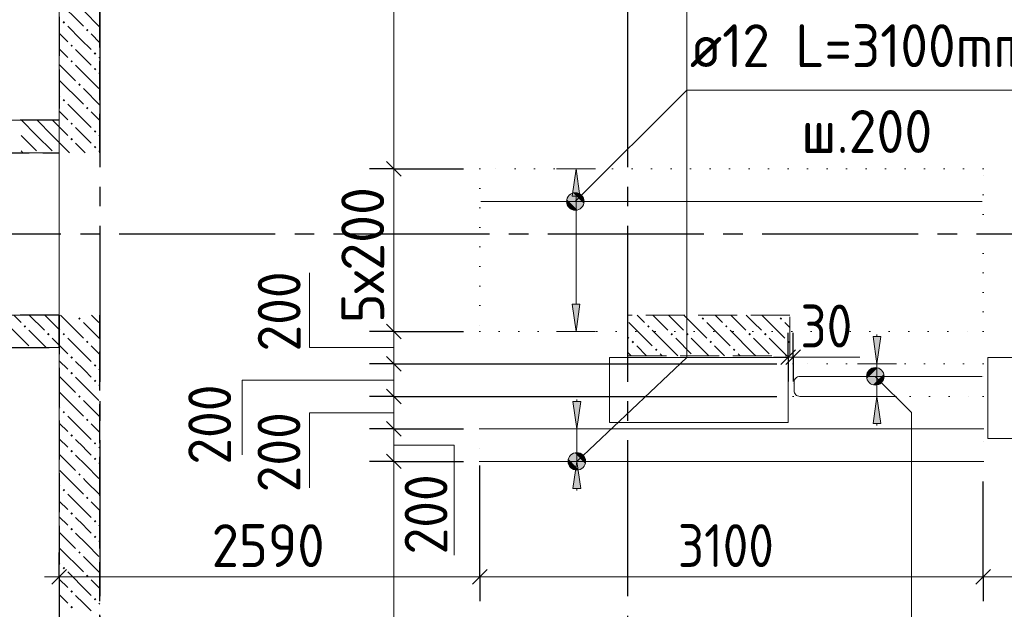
# Model space of a CAD drawing. Header units: millimetres. Extents: x 0 to 50400, y 0 to 35640.
# Tile 5 of 25: x 8771 to 14836, y 17052 to 20681. Entities that reach past the tile are written whole.
import ezdxf

# ---------------------------------------------------------------- set-up
doc = ezdxf.new("R2010")
doc.units = ezdxf.units.MM
for name, pattern in [('______2', [324, 240, -84]), ('______5', [1320, 960, -120, 120, -120]), ('______9', [120, 0, -120])]:
    doc.linetypes.add(name, pattern=pattern)
for name, color, linetype, lineweight in [('ДОП Верх по Х', 7, 'Continuous', 25), ('ЖБ Перекрытие верхний уровень', 7, 'Continuous', 35), ('ЖБ Пилон', 7, 'Continuous', 35), ('ЖБ Стена верхний уровень', 7, 'Continuous', 35), ('Общий01', 7, 'Continuous', 13), ('Позиционная метка линия выноска', 7, 'Continuous', 13), ('Позиционная метка номер позиции', 7, 'Continuous', 13), ('Размерная линия_ общее', 7, 'Continuous', 13), ('Тени', 7, 'Continuous', 13)]:
    doc.layers.add(name, color=color, linetype=linetype, lineweight=lineweight)
doc.layers.add('Оси', color=7, linetype='______5', true_color=0x656565)
doc.styles.add('ISOCPEUR', font='txt')

msp = doc.modelspace()

# ---------------------------------------------------------------- hatches: boundary and pattern name
at = {"layer": 'ДОП Верх по Х', "linetype": 'Continuous', "lineweight": 13, "transparency": 33554687}
for points in [[(12221.9, 19594.4), (12197.9, 19762.4), (12173.9, 19594.4)], [(14075.4, 18194.4), (14051.4, 18362.4), (14027.4, 18194.4)], [(12226.8, 17794.4), (12202.7, 17962.4), (12178.7, 17794.4)]]:
    msp.add_hatch(color=7, dxfattribs=at).paths.add_polyline_path(points)
for points in [[(12221.9, 18930.4), (12197.9, 18762.4), (12173.9, 18930.4)], [(14075.4, 18730.4), (14051.4, 18562.4), (14027.4, 18730.4)], [(12226.8, 18330.4), (12202.7, 18162.4), (12178.7, 18330.4)]]:
    msp.add_hatch(color=7, dxfattribs=at).paths.add_polyline_path(points, flags=16)
at = {"layer": 'ЖБ Пилон', "linetype": 'Continuous', "lineweight": 18, "transparency": 33554687}
for points in [[(12635.8, 18793.3), (12643.6, 18801.1), (12651.4, 18793.3), (12643.6, 18785.5)], [(12971.8, 18841.3), (12979.6, 18849.1), (12987.4, 18841.3), (12979.6, 18833.5)], [(13115.8, 18793.3), (13123.6, 18801.1), (13131.4, 18793.3), (13123.6, 18785.5)], [(13451.8, 18841.3), (13459.6, 18849.1), (13467.4, 18841.3), (13459.6, 18833.5)], [(12779.8, 18745.3), (12787.6, 18753.1), (12795.4, 18745.3), (12787.6, 18737.5)], [(12875.8, 18745.3), (12883.6, 18753.1), (12891.4, 18745.3), (12883.6, 18737.5)], [(13259.8, 18745.3), (13267.6, 18753.1), (13275.4, 18745.3), (13267.6, 18737.5)], [(13355.8, 18745.3), (13363.6, 18753.1), (13371.4, 18745.3), (13363.6, 18737.5)], [(12539.8, 18697.3), (12547.6, 18705.1), (12555.4, 18697.3), (12547.6, 18689.5)], [(13019.8, 18697.3), (13027.6, 18705.1), (13035.4, 18697.3), (13027.6, 18689.5)], [(13499.8, 18697.3), (13507.6, 18705.1), (13515.1, 18697.6), (13515.1, 18697), (13507.6, 18689.5)], [(12683.8, 18649.3), (12691.6, 18657.1), (12699.4, 18649.3), (12691.6, 18641.5)], [(13163.8, 18649.3), (13171.6, 18657.1), (13179.4, 18649.3), (13171.6, 18641.5)]]:
    msp.add_hatch(color=7, dxfattribs=at).paths.add_polyline_path(points, flags=16)
at = {"layer": 'ЖБ Стена верхний уровень', "linetype": 'Continuous', "lineweight": 18, "transparency": 33554687}
for points in [[(9035.8, 20665.3), (9043.6, 20673.1), (9051.4, 20665.3), (9043.6, 20657.5)], [(9179.8, 20617.3), (9187.6, 20625.1), (9195.4, 20617.3), (9187.6, 20609.5)], [(9083.8, 20521.3), (9091.6, 20529.1), (9099.4, 20521.3), (9091.6, 20513.5)], [(9227.8, 20473.3), (9235.6, 20481.1), (9243.4, 20473.3), (9235.6, 20465.5)], [(9083.8, 20425.3), (9091.6, 20433.1), (9099.4, 20425.3), (9091.6, 20417.5)], [(9227.8, 20377.3), (9235.6, 20385.1), (9243.4, 20377.3), (9235.6, 20369.5)], [(9131.8, 20281.3), (9139.6, 20289.1), (9147.4, 20281.3), (9139.6, 20273.5)], [(9035.8, 20185.3), (9043.6, 20193.1), (9051.4, 20185.3), (9043.6, 20177.5)], [(9179.8, 20137.3), (9187.6, 20145.1), (9195.4, 20137.3), (9187.6, 20129.5)], [(9083.8, 20041.3), (9091.6, 20049.1), (9099.4, 20041.3), (9091.6, 20033.5)], [(9083.8, 19945.3), (9091.6, 19953.1), (9099.4, 19945.3), (9091.6, 19937.5)], [(9227.8, 19993.3), (9235.6, 20001.1), (9243.4, 19993.3), (9235.6, 19985.5)], [(9227.8, 19897.3), (9235.6, 19905.1), (9243.4, 19897.3), (9235.6, 19889.5)], [(8795.8, 18793.3), (8803.6, 18801.1), (8811.4, 18793.3), (8803.6, 18785.5)], [(9131.8, 18841.3), (9139.6, 18849.1), (9147.4, 18841.3), (9139.6, 18833.5)], [(8939.8, 18745.3), (8947.6, 18753.1), (8955.4, 18745.3), (8947.6, 18737.5)], [(9035.8, 18745.3), (9043.6, 18753.1), (9051.4, 18745.3), (9043.6, 18737.5)], [(9179.8, 18697.3), (9187.6, 18705.1), (9195.4, 18697.3), (9187.6, 18689.5)], [(9083.8, 18601.3), (9091.6, 18609.1), (9099.4, 18601.3), (9091.6, 18593.5)], [(9227.8, 18553.3), (9235.6, 18561.1), (9243.4, 18553.3), (9235.6, 18545.5)], [(9083.8, 18505.3), (9091.6, 18513.1), (9099.4, 18505.3), (9091.6, 18497.5)], [(9227.8, 18457.3), (9235.6, 18465.1), (9243.4, 18457.3), (9235.6, 18449.5)], [(9131.8, 18361.3), (9139.6, 18369.1), (9147.4, 18361.3), (9139.6, 18353.5)], [(9035.8, 18265.3), (9043.6, 18273.1), (9051.4, 18265.3), (9043.6, 18257.5)], [(9179.8, 18217.3), (9187.6, 18225.1), (9195.4, 18217.3), (9187.6, 18209.5)], [(9083.8, 18121.3), (9091.6, 18129.1), (9099.4, 18121.3), (9091.6, 18113.5)], [(9227.8, 18073.3), (9235.6, 18081.1), (9243.4, 18073.3), (9235.6, 18065.5)], [(9083.8, 18025.3), (9091.6, 18033.1), (9099.4, 18025.3), (9091.6, 18017.5)], [(9227.8, 17977.3), (9235.6, 17985.1), (9243.4, 17977.3), (9235.6, 17969.5)], [(9131.8, 17881.3), (9139.6, 17889.1), (9147.4, 17881.3), (9139.6, 17873.5)], [(9035.8, 17785.3), (9043.6, 17793.1), (9051.4, 17785.3), (9043.6, 17777.5)], [(9083.8, 17641.3), (9091.6, 17649.1), (9099.4, 17641.3), (9091.6, 17633.5)], [(9227.8, 17593.3), (9235.6, 17601.1), (9243.4, 17593.3), (9235.6, 17585.5)], [(9083.8, 17545.3), (9091.6, 17553.1), (9099.4, 17545.3), (9091.6, 17537.5)], [(9227.8, 17497.3), (9235.6, 17505.1), (9243.4, 17497.3), (9235.6, 17489.5)], [(9131.8, 17401.3), (9139.6, 17409.1), (9147.4, 17401.3), (9139.6, 17393.5)], [(9035.8, 17305.3), (9043.6, 17313.1), (9051.4, 17305.3), (9043.6, 17297.5)], [(9083.8, 17161.3), (9091.6, 17169.1), (9099.4, 17161.3), (9091.6, 17153.5)], [(9227.8, 17113.3), (9235.6, 17121.1), (9243.4, 17113.3), (9235.6, 17105.5)], [(9083.8, 17065.3), (9091.6, 17073.1), (9099.4, 17065.3), (9091.6, 17057.5)]]:
    msp.add_hatch(color=7, dxfattribs=at).paths.add_polyline_path(points, flags=16)
h = msp.add_hatch(color=7, dxfattribs=at)
h.paths.add_polyline_path([(9180.9, 17738.4), (9180.9, 17736.2), (9187.6, 17729.5), (9195.4, 17737.3), (9187.6, 17745.1)])
h.paths.add_polyline_path([(9180.9, 17738.4), (9180.9, 17736.2), (9179.8, 17737.3)], flags=16)
h = msp.add_hatch(color=7, dxfattribs=at)
h.paths.add_polyline_path([(9186.3, 17263.8), (9186.4, 17250.6), (9187.6, 17249.5), (9195.4, 17257.3), (9187.6, 17265.1)])
h.paths.add_polyline_path([(9186.3, 17263.8), (9186.4, 17250.6), (9179.8, 17257.3)], flags=16)
at = {"layer": 'Позиционная метка номер позиции', "linetype": 'Continuous', "lineweight": 13, "transparency": 33554687}
for points in [[(12141.6, 19576.1), (12231.7, 19524.2), (12155.3, 19600.6)], [(12155.3, 19600.6), (12245.4, 19548.6), (12179.8, 19614.3)], [(12155.3, 19600.6), (12231.7, 19524.2), (12245.4, 19548.6)], [(12179.8, 19614.3), (12245.4, 19548.6), (12245.4, 19576.1)], [(12179.8, 19614.3), (12245.4, 19576.1), (12207.2, 19614.3)], [(12207.2, 19614.3), (12245.4, 19576.1), (12231.7, 19600.6)], [(12141.6, 19548.6), (12207.2, 19510.5), (12141.6, 19576.1)], [(12141.6, 19576.1), (12207.2, 19510.5), (12231.7, 19524.2)], [(12179.8, 19510.5), (12141.6, 19548.6), (12155.3, 19524.2)], [(12141.6, 19548.6), (12179.8, 19510.5), (12207.2, 19510.5)], [(13989, 18499.1), (14027.2, 18537.3), (14002.8, 18523.6)], [(14027.2, 18537.3), (13989, 18499.1), (13989, 18471.6)], [(14027.2, 18537.3), (13989, 18471.6), (14054.7, 18537.3)], [(14054.7, 18537.3), (13989, 18471.6), (14002.8, 18447.2)], [(14054.7, 18537.3), (14002.8, 18447.2), (14079.2, 18523.6)], [(14079.2, 18523.6), (14002.8, 18447.2), (14027.2, 18433.5)], [(14079.2, 18523.6), (14027.2, 18433.5), (14092.9, 18499.1)], [(14092.9, 18499.1), (14027.2, 18433.5), (14054.7, 18433.5)], [(14092.9, 18499.1), (14054.7, 18433.5), (14092.9, 18471.6)], [(14092.9, 18471.6), (14054.7, 18433.5), (14079.2, 18447.2)], [(12165.7, 18001.6), (12254.3, 17947.2), (12190.5, 18014.7)], [(12190.5, 18014.7), (12254.3, 17947.2), (12255.1, 17974.7)], [(12190.5, 18014.7), (12255.1, 17974.7), (12217.9, 18013.9)], [(12217.9, 18013.9), (12255.1, 17974.7), (12242, 17999.5)], [(12150.5, 17950.1), (12215.1, 17910.1), (12151.2, 17977.6)], [(12187.6, 17910.9), (12150.5, 17950.1), (12163.5, 17925.3)], [(12150.5, 17950.1), (12187.6, 17910.9), (12215.1, 17910.1)], [(12151.2, 17977.6), (12239.9, 17923.2), (12165.7, 18001.6)], [(12151.2, 17977.6), (12215.1, 17910.1), (12239.9, 17923.2)], [(12165.7, 18001.6), (12239.9, 17923.2), (12254.3, 17947.2)]]:
    msp.add_hatch(color=7, dxfattribs=at).paths.add_polyline_path(points)

# ---------------------------------------------------------------- linework, layer by layer
at = {"layer": 'ДОП Верх по Х', "color": 251, "linetype": 'Continuous', "lineweight": 13, "true_color": 0x494949, "transparency": 33554687}
for p, q in [((12197.9, 19762.4), (12077.9, 19762.4)), ((12197.9, 19762.4), (12173.9, 19594.4)), ((12221.9, 19594.4), (12197.9, 19762.4)), ((12197.9, 19762.4), (12317.9, 19762.4)), ((12197.9, 19762.4), (12197.9, 19762.4)), ((12173.9, 19594.4), (12221.9, 19594.4)), ((12197.9, 18930.4), (12197.9, 19594.4)), ((12197.9, 18762.4), (12173.9, 18930.4)), ((12173.9, 18930.4), (12221.9, 18930.4)), ((12221.9, 18930.4), (12197.9, 18762.4)), ((12197.9, 18762.4), (12077.9, 18762.4)), ((12197.9, 18762.4), (12317.9, 18762.4)), ((12197.9, 18762.4), (12197.9, 18762.4)), ((14051.4, 18730.4), (14051.4, 18742.4)), ((14051.4, 18562.4), (14027.4, 18730.4)), ((14027.4, 18730.4), (14075.4, 18730.4)), ((14075.4, 18730.4), (14051.4, 18562.4)), ((14051.4, 18562.4), (13931.4, 18562.4)), ((14051.4, 18562.4), (14171.4, 18562.4)), ((14051.4, 18362.4), (14051.4, 18562.4)), ((12202.7, 18162.4), (12178.7, 18330.4)), ((12178.7, 18330.4), (12226.8, 18330.4)), ((12202.7, 18330.4), (12202.7, 18342.4)), ((12226.8, 18330.4), (12202.7, 18162.4)), ((14051.4, 18362.4), (13931.4, 18362.4)), ((14051.4, 18362.4), (14027.4, 18194.4)), ((14075.4, 18194.4), (14051.4, 18362.4)), ((14051.4, 18362.4), (14171.4, 18362.4)), ((14027.4, 18194.4), (14075.4, 18194.4)), ((14051.4, 18194.4), (14051.4, 18182.4)), ((12202.7, 18162.4), (12082.7, 18162.4)), ((12202.7, 18162.4), (12322.7, 18162.4)), ((12202.7, 17962.4), (12202.7, 18162.4)), ((12202.7, 17962.4), (12082.7, 17962.4)), ((12202.7, 17962.4), (12178.7, 17794.4)), ((12226.8, 17794.4), (12202.7, 17962.4)), ((12202.7, 17962.4), (12322.7, 17962.4)), ((12178.7, 17794.4), (12226.8, 17794.4)), ((12202.7, 17794.4), (12202.7, 17782.4))]:
    msp.add_line(p, q, dxfattribs=at)
at = {"layer": 'ДОП Верх по Х', "color": 7, "linetype": 'Continuous', "lineweight": 18, "transparency": 33554687}
for p, q in [((14699.1, 19562.4), (11611.1, 19562.4)), ((14699.1, 18162.4), (11611.1, 18162.4)), ((14699.1, 17962.4), (11611.1, 17962.4))]:
    msp.add_line(p, q, dxfattribs=at)
msp.add_lwpolyline([(13982.5, 18362.4), (13575.5, 18362.4), (13569.2, 18363.3), (13562.6, 18365.4), (13556.6, 18368.8), (13551.7, 18372.9), (13547.5, 18377.9), (13544.2, 18383.9), (13542, 18390.5), (13541.1, 18396.8), (13541.1, 18451), (13542, 18457.3), (13544.2, 18463.9), (13547.5, 18469.9), (13551.7, 18474.9), (13556.6, 18479), (13562.6, 18482.3), (13569.2, 18484.5), (13575.5, 18485.4), (14699.1, 18485.4)], dxfattribs=at)
at = {"layer": 'ЖБ Перекрытие верхний уровень', "color": 7, "linetype": 'Continuous', "lineweight": 18, "transparency": 33554687}
for p, q in [((9015.1, 32612.4), (9015.1, 13662.4)), ((13505.1, 18602.4), (12405.1, 18602.4)), ((12405.1, 18602.4), (12405.1, 18202.4)), ((13505.1, 18202.4), (13505.1, 18602.4)), ((17685.1, 18602.4), (14735.1, 18602.4)), ((14735.1, 18602.4), (14735.1, 18102.4)), ((12405.1, 18202.4), (13505.1, 18202.4)), ((14735.1, 18102.4), (17685.1, 18102.4))]:
    msp.add_line(p, q, dxfattribs=at)
at = {"layer": 'ЖБ Пилон', "color": 253, "linetype": '______2', "lineweight": 13, "true_color": 0xa0a0a0, "transparency": 33554687}
for p, q in [((13515.1, 18862.4), (12515.1, 18862.4)), ((12515.1, 18862.4), (12515.1, 18612.4)), ((13515.1, 18612.4), (13515.1, 18862.4)), ((12515.1, 18612.4), (13515.1, 18612.4))]:
    msp.add_line(p, q, dxfattribs=at)
at = {"layer": 'ЖБ Пилон', "color": 9, "linetype": 'Continuous', "lineweight": 18, "true_color": 0xc7c7c7, "transparency": 33554687}
for p, q in [((12574.5, 18862.4), (12619.6, 18817.3)), ((12670.5, 18862.4), (12763.6, 18769.3)), ((12811.6, 18817.3), (12766.5, 18862.4)), ((12862.5, 18862.4), (13003.6, 18721.3)), ((13054.5, 18862.4), (13099.6, 18817.3)), ((13150.5, 18862.4), (13243.6, 18769.3)), ((13291.6, 18817.3), (13246.5, 18862.4)), ((13342.5, 18862.4), (13483.6, 18721.3)), ((12523.6, 18817.3), (12667.6, 18673.3)), ((12859.6, 18769.3), (12811.6, 18817.3)), ((13003.6, 18817.3), (13147.6, 18673.3)), ((13339.6, 18769.3), (13291.6, 18817.3)), ((13483.6, 18817.3), (13515.1, 18785.8)), ((12811.6, 18625.3), (12667.6, 18769.3)), ((13291.6, 18625.3), (13147.6, 18769.3)), ((12515.1, 18729.8), (12523.6, 18721.3)), ((12811.6, 18721.3), (12907.6, 18625.3)), ((12907.6, 18721.3), (13016.5, 18612.4)), ((13291.6, 18721.3), (13387.6, 18625.3)), ((13387.6, 18721.3), (13496.5, 18612.4)), ((12515.1, 18633.8), (12536.5, 18612.4)), ((12632.5, 18612.4), (12571.6, 18673.3)), ((12715.6, 18625.3), (12728.5, 18612.4)), ((12811.6, 18625.3), (12824.5, 18612.4)), ((13112.5, 18612.4), (13051.6, 18673.3)), ((13195.6, 18625.3), (13208.5, 18612.4)), ((13291.6, 18625.3), (13304.5, 18612.4))]:
    msp.add_line(p, q, dxfattribs=at)
at = {"layer": 'ЖБ Стена верхний уровень', "color": 251, "linetype": '______2', "lineweight": -3, "true_color": 0x656565, "transparency": 33554687}
for p, q in [((9015.1, 32362.4), (9015.1, 20062.4)), ((9265.1, 19862.4), (9265.1, 32362.4)), ((9015.1, 20062.4), (8065.1, 20062.4)), ((8265.1, 19862.4), (9015.1, 19862.4)), ((9015.1, 18862.4), (8065.1, 18862.4)), ((9015.1, 18862.4), (9015.1, 10312.4)), ((9015.1, 18662.4), (9015.1, 18862.4)), ((9265.1, 13862.4), (9265.1, 18862.4)), ((8065.1, 18662.4), (9015.1, 18662.4))]:
    msp.add_line(p, q, dxfattribs=at)
at = {"layer": 'ЖБ Стена верхний уровень', "color": 9, "linetype": 'Continuous', "lineweight": 18, "true_color": 0xc7c7c7, "transparency": 33554687}
for p, q in [((9163.6, 20737.3), (9265.1, 20635.8)), ((9015.1, 20597.8), (9067.6, 20545.3)), ((9265.1, 20539.8), (9211.6, 20593.3)), ((9015.1, 20501.8), (9067.6, 20449.3)), ((9211.6, 20401.3), (9163.6, 20449.3)), ((9259.6, 20449.3), (9265.1, 20443.8)), ((9015.1, 20405.8), (9115.6, 20305.3)), ((9259.6, 20353.3), (9265.1, 20347.8)), ((9163.6, 20257.3), (9265.1, 20155.8)), ((9019.6, 20209.3), (9015.1, 20213.8)), ((9015.1, 20117.8), (9067.6, 20065.3)), ((9265.1, 20059.8), (9211.6, 20113.3)), ((8875.6, 19969.3), (8782.5, 20062.4)), ((8878.5, 20062.4), (8971.6, 19969.3)), ((8974.5, 20062.4), (9015.1, 20021.8)), ((9015.1, 20021.8), (9067.6, 19969.3)), ((8779.6, 19969.3), (8875.6, 19873.3)), ((8875.6, 19969.3), (8971.6, 19873.3)), ((8971.6, 19969.3), (9015.1, 19925.8)), ((9211.6, 19921.3), (9163.6, 19969.3)), ((9259.6, 19969.3), (9265.1, 19963.8)), ((9015.1, 19925.8), (9078.5, 19862.4)), ((8779.6, 19873.3), (8790.5, 19862.4)), ((9259.6, 19873.3), (9265.1, 19867.8)), ((8734.5, 18862.4), (8779.6, 18817.3)), ((8830.5, 18862.4), (8923.6, 18769.3)), ((8971.6, 18817.3), (8926.5, 18862.4)), ((9022.5, 18862.4), (9163.6, 18721.3)), ((9214.5, 18862.4), (9259.6, 18817.3)), ((8683.6, 18817.3), (8827.6, 18673.3)), ((9015.1, 18773.8), (8971.6, 18817.3)), ((8934.5, 18662.4), (8827.6, 18769.3)), ((9019.6, 18769.3), (9015.1, 18773.8)), ((8971.6, 18721.3), (9015.1, 18677.8)), ((9015.1, 18677.8), (9067.6, 18625.3)), ((9265.1, 18619.8), (9211.6, 18673.3)), ((9015.1, 18581.8), (9067.6, 18529.3)), ((9163.6, 18529.3), (9115.6, 18577.3)), ((9259.6, 18529.3), (9265.1, 18523.8)), ((9015.1, 18485.8), (9115.6, 18385.3)), ((9019.6, 18385.3), (9163.6, 18241.3)), ((9259.6, 18433.3), (9265.1, 18427.8)), ((9019.6, 18289.3), (9015.1, 18293.8)), ((9015.1, 18197.8), (9067.6, 18145.3)), ((9265.1, 18139.8), (9211.6, 18193.3)), ((9015.1, 18101.8), (9067.6, 18049.3)), ((9163.6, 18049.3), (9115.6, 18097.3)), ((9259.6, 18049.3), (9265.1, 18043.8)), ((9015.1, 18005.8), (9115.6, 17905.3)), ((9259.6, 17953.3), (9265.1, 17947.8)), ((9019.6, 17905.3), (9163.6, 17761.3)), ((9019.6, 17809.3), (9015.1, 17813.8)), ((9015.1, 17717.8), (9067.6, 17665.3)), ((9265.1, 17659.8), (9211.6, 17713.3)), ((9015.1, 17621.8), (9067.6, 17569.3)), ((9163.6, 17569.3), (9115.6, 17617.3)), ((9015.1, 17525.8), (9115.6, 17425.3)), ((9259.6, 17569.3), (9265.1, 17563.8)), ((9259.6, 17473.3), (9265.1, 17467.8)), ((9019.6, 17425.3), (9163.6, 17281.3)), ((9019.6, 17329.3), (9015.1, 17333.8)), ((9015.1, 17237.8), (9067.6, 17185.3)), ((9265.1, 17179.8), (9211.6, 17233.3)), ((9015.1, 17141.8), (9067.6, 17089.3)), ((9163.6, 17089.3), (9115.6, 17137.3)), ((9259.6, 17089.3), (9265.1, 17083.8))]:
    msp.add_line(p, q, dxfattribs=at)
for points in [[(9019.6, 20785.3), (9147.8, 20657.1), (9147.8, 20657.1), (9163.6, 20641.3)], [(9067.6, 20641.3), (9148.9, 20560), (9148.9, 20560), (9211.6, 20497.3)], [(9163.6, 20449.3), (9150, 20462.9), (9150, 20462.9), (9115.6, 20497.3)], [(9115.6, 20401.3), (9151.1, 20365.8), (9151.1, 20365.8), (9259.6, 20257.3)], [(9019.6, 20305.3), (9153.3, 20171.6), (9153.3, 20171.6), (9163.6, 20161.3)], [(9067.6, 20161.3), (9154.4, 20074.5), (9154.4, 20074.5), (9211.6, 20017.3)], [(9163.6, 19969.3), (9155.5, 19977.4), (9155.5, 19977.4), (9115.6, 20017.3)], [(9115.6, 19921.3), (9156.6, 19880.3), (9156.6, 19880.3), (9174.5, 19862.4)], [(9163.6, 18817.3), (9168.7, 18812.2), (9168.7, 18812.2), (9265.1, 18715.8)], [(9067.6, 18721.3), (9170.9, 18618), (9170.9, 18618), (9211.6, 18577.3)], [(9211.6, 18481.3), (9172, 18520.8), (9172, 18520.8), (9163.6, 18529.3)], [(9115.6, 18481.3), (9173.1, 18423.7), (9173.1, 18423.7), (9259.6, 18337.3)], [(9163.6, 18337.3), (9174.2, 18326.6), (9174.2, 18326.6), (9265.1, 18235.8)], [(9067.6, 18241.3), (9176.4, 18132.5), (9176.4, 18132.5), (9211.6, 18097.3)], [(9211.6, 18001.3), (9177.5, 18035.3), (9177.5, 18035.3), (9163.6, 18049.3)], [(9115.6, 18001.3), (9178.6, 17938.2), (9178.6, 17938.2), (9259.6, 17857.3)], [(9163.6, 17857.3), (9179.7, 17841.1), (9179.7, 17841.1), (9265.1, 17755.8)], [(9067.6, 17761.3), (9181.9, 17646.9), (9181.9, 17646.9), (9211.6, 17617.3)], [(9211.6, 17521.3), (9183, 17549.8), (9183, 17549.8), (9163.6, 17569.3)], [(9115.6, 17521.3), (9184.1, 17452.7), (9184.1, 17452.7), (9259.6, 17377.3)], [(9163.6, 17377.3), (9185.2, 17355.6), (9185.2, 17355.6), (9265.1, 17275.8)], [(9067.6, 17281.3), (9187.4, 17161.4), (9187.4, 17161.4), (9211.6, 17137.3)], [(9211.6, 17041.3), (9188.5, 17064.3), (9188.5, 17064.3), (9163.6, 17089.3)]]:
    msp.add_lwpolyline(points, dxfattribs=at)
at = {"layer": 'Общий01', "color": 7, "linetype": 'Continuous', "lineweight": 13, "transparency": 33554687}
msp.add_line((13535.1, 18603.3), (13945.1, 18603.3), dxfattribs=at)
for points in [[(11076.3, 18663.2), (10556.3, 18663.2), (10556.3, 19123.2)], [(11076.3, 18461.7), (10140.9, 18461.7), (10140.9, 18001.8)], [(11076.3, 18260.3), (10556.3, 18260.3), (10556.3, 17800.3)], [(11076.3, 18061.7), (11448.3, 18061.7), (11448.3, 17384.7)]]:
    msp.add_lwpolyline(points, dxfattribs=at)
at = {"layer": 'Оси', "color": 8, "linetype": '______5', "lineweight": -3, "transparency": 33554687}
for p, q in [((9265.1, 32612.4), (9265.1, 8317)), ((12515.1, 32612.4), (12515.1, 8317)), ((8065.1, 19362.4), (42962.9, 19362.4))]:
    msp.add_line(p, q, dxfattribs=at)
at = {"layer": 'Позиционная метка линия выноска', "color": 7, "linetype": 'Continuous', "lineweight": 18, "transparency": 33554687}
for p, q in [((9015.1, 20062.4), (8365.1, 20062.4)), ((9015.1, 19862.4), (8265.1, 19862.4)), ((8265.1, 18862.4), (9015.1, 18862.4)), ((9015.1, 18662.4), (8065.1, 18662.4))]:
    msp.add_line(p, q, dxfattribs=at)
at = {"layer": 'Позиционная метка номер позиции', "color": 7, "linetype": 'Continuous', "lineweight": 13, "transparency": 33554687}
for p, q in [((12155.3, 19600.6), (12155.3, 19600.6)), ((12231.7, 19600.6), (12231.7, 19600.6)), ((12155.3, 19524.2), (12155.3, 19524.2)), ((12231.7, 19524.2), (12231.7, 19524.2)), ((14002.8, 18523.6), (14002.8, 18523.6)), ((14079.2, 18523.6), (14079.2, 18523.6)), ((14002.8, 18447.2), (14002.8, 18447.2)), ((14079.2, 18447.2), (14079.2, 18447.2)), ((12165.7, 18001.6), (12165.7, 18001.6)), ((12242, 17999.5), (12242, 17999.5)), ((12163.5, 17925.3), (12163.5, 17925.3)), ((12239.9, 17923.2), (12239.9, 17923.2))]:
    msp.add_line(p, q, dxfattribs=at)
for points in [[(12197.9, 22427.4), (12879.4, 21745.9), (12879.4, 20248.3)], [(12193.5, 19562.4), (12879.4, 20248.3), (15500.9, 20248.3)], [(12202.7, 17962.4), (12879.4, 18602.4), (12879.4, 20248.3)], [(14041, 18485.4), (14264, 18262.4), (14264, 16112.4), (12034, 16112.4)]]:
    msp.add_lwpolyline(points, dxfattribs=at)
for centre in [(12193.5, 19562.4), (14041, 18485.4), (12202.7, 17962.4)]:
    msp.add_circle(centre, 54, dxfattribs=at)
at = {"layer": 'Размерная линия_ общее', "color": 7, "linetype": 'Continuous', "lineweight": 13, "transparency": 33554687}
for p, q in [((11076.3, 19762.4), (11076.3, 22427.4)), ((11076.3, 18762.4), (11076.3, 19762.4)), ((11076.3, 18562.4), (11076.3, 18762.4)), ((11076.3, 18362.4), (11076.3, 18562.4)), ((13505.1, 18603.3), (13415.1, 18603.3)), ((13505.1, 18603.3), (13535.1, 18603.3)), ((13535.1, 18603.3), (13625.1, 18603.3)), ((11076.3, 18162.4), (11076.3, 18362.4)), ((11076.3, 17962.4), (11076.3, 18162.4)), ((9015.1, 17251.8), (8925.1, 17251.8)), ((9015.1, 17251.8), (11605.1, 17251.8)), ((11605.1, 17251.8), (14705.1, 17251.8)), ((14705.1, 17251.8), (16735.1, 17251.8))]:
    msp.add_line(p, q, dxfattribs=at)
at = {"layer": 'Размерная линия_ общее', "color": 7, "linetype": 'Continuous', "lineweight": 25, "transparency": 33554687}
for p, q in [((11121.3, 19717.4), (11031.3, 19807.4)), ((11121.3, 18717.4), (11031.3, 18807.4)), ((13460.1, 18558.3), (13550.1, 18648.3)), ((13490.1, 18558.3), (13580.1, 18648.3)), ((11121.3, 18517.4), (11031.3, 18607.4)), ((11121.3, 18317.4), (11031.3, 18407.4)), ((11121.3, 18117.4), (11031.3, 18207.4)), ((11121.3, 17917.4), (11031.3, 18007.4)), ((8970.1, 17206.8), (9060.1, 17296.8)), ((11560.1, 17206.8), (11650.1, 17296.8)), ((14660.1, 17206.8), (14750.1, 17296.8))]:
    msp.add_line(p, q, dxfattribs=at)
at = {"layer": 'Размерная линия_ общее', "color": 7, "linetype": 'Continuous', "lineweight": -3, "transparency": 33554687}
for p, q in [((11076.3, 19762.4), (10926.3, 19762.4)), ((11076.3, 19762.4), (11226.3, 19762.4)), ((11076.3, 19762.4), (11505.1, 19762.4)), ((11076.3, 18762.4), (10926.3, 18762.4)), ((11076.3, 18762.4), (11226.3, 18762.4)), ((11076.3, 18762.4), (11505.1, 18762.4)), ((13505.1, 18603.3), (13505.1, 18753.3)), ((13535.1, 18603.3), (13535.1, 18753.3)), ((13535.1, 18603.3), (13535.1, 18673.3)), ((11076.3, 18562.4), (10926.3, 18562.4)), ((11076.3, 18562.4), (11226.3, 18562.4)), ((11076.3, 18562.4), (13435.1, 18562.4)), ((13505.1, 18603.3), (13505.1, 18453.3)), ((13505.1, 18603.3), (13505.1, 18603.3)), ((13535.1, 18603.3), (13535.1, 18453.3)), ((11076.3, 18362.4), (10926.3, 18362.4)), ((11076.3, 18362.4), (11226.3, 18362.4)), ((11076.3, 18362.4), (13435.1, 18362.4)), ((11076.3, 18162.4), (10926.3, 18162.4)), ((11076.3, 18162.4), (11226.3, 18162.4)), ((11076.3, 18162.4), (11505.1, 18162.4)), ((11076.3, 17962.4), (10926.3, 17962.4)), ((11076.3, 17962.4), (11226.3, 17962.4)), ((11076.3, 17962.4), (11505.1, 17962.4)), ((9015.1, 17251.8), (9015.1, 17401.8)), ((11605.1, 17251.8), (11605.1, 17401.8)), ((14705.1, 17251.8), (14705.1, 17401.8)), ((9015.1, 17251.8), (9015.1, 17101.8)), ((9015.1, 17251.8), (9015.1, 17251.8)), ((11605.1, 17251.8), (11605.1, 17101.8)), ((14705.1, 17251.8), (14705.1, 17101.8))]:
    msp.add_line(p, q, dxfattribs=at)
at = {"layer": 'Размерная линия_ общее', "color": 7, "linetype": 'Continuous', "lineweight": 13, "transparency": 33554687}
msp.add_lwpolyline([(11076.3, 13662.4), (11076.3, 15334.2), (11076.3, 15334.2), (11076.3, 15544.4), (11076.3, 15544.4), (11076.3, 17962.4)], dxfattribs=at)
at = {"layer": 'Размерная линия_ общее', "color": 7, "linetype": 'Continuous', "lineweight": -3, "transparency": 33554687}
for points in [[(11605.1, 17251.8), (11605.1, 17272.2), (11605.1, 17272.2), (11605.1, 17272.2), (11605.1, 17272.2), (11605.1, 17272.2), (11605.1, 17272.2), (11605.1, 17272.2), (11605.1, 17272.2), (11605.1, 17272.2), (11605.1, 17272.2), (11605.1, 17272.2), (11605.1, 17272.2), (11605.1, 17272.2), (11605.1, 17272.2), (11605.1, 17272.2), (11605.1, 17272.2), (11605.1, 17937.4)], [(14705.1, 17251.8), (14705.1, 17272.2), (14705.1, 17272.2), (14705.1, 17272.2), (14705.1, 17272.2), (14705.1, 17272.2), (14705.1, 17272.2), (14705.1, 17272.2), (14705.1, 17272.2), (14705.1, 17272.2), (14705.1, 17272.2), (14705.1, 17272.2), (14705.1, 17272.2), (14705.1, 17272.2), (14705.1, 17272.2), (14705.1, 17837.4)]]:
    msp.add_lwpolyline(points, dxfattribs=at)
at = {"layer": 'Тени', "color": 7, "linetype": '______9', "lineweight": 13, "transparency": 33554687}
for p, q in [((11605.1, 19762.4), (11605.1, 18762.4)), ((14705.1, 19762.4), (11605.1, 19762.4)), ((14705.1, 18762.4), (14705.1, 19762.4)), ((11605.1, 18762.4), (14705.1, 18762.4)), ((13535.1, 18562.4), (13535.1, 18362.4)), ((14705.1, 18562.4), (13535.1, 18562.4)), ((14705.1, 18362.4), (14705.1, 18562.4)), ((13535.1, 18362.4), (14705.1, 18362.4)), ((11605.1, 18162.4), (11605.1, 17962.4)), ((14705.1, 18162.4), (11605.1, 18162.4)), ((14705.1, 17962.4), (14705.1, 18162.4)), ((11605.1, 17962.4), (14705.1, 17962.4))]:
    msp.add_line(p, q, dxfattribs=at)

# ---------------------------------------------------------------- texts
at = {"layer": 'ДОП Верх по Х', "color": 7, "linetype": 'Continuous', "lineweight": 13, "transparency": 33554687, "char_height": 264, "attachment_point": 7, "style": 'ISOCPEUR'}
for s, insert, width in [('\\W0.94;ø12 L=3100mm ', (12899.4, 20389.1), 2525.259), ('\\W0.95;ш.200 ', (13585.8, 19861.1), 1154.547)]:
    msp.add_mtext(s, dxfattribs=dict(at, insert=insert, width=width))
at = {"layer": 'Размерная линия_ общее', "color": 7, "linetype": 'Continuous', "lineweight": 25, "transparency": 33554687, "char_height": 264, "attachment_point": 7, "rotation": 90, "style": 'ISOCPEUR'}
for s, insert, width in [('\\W0.95;5х200', (11016.3, 18813.6), 1048.043), ('\\W0.91;200', (10501.6, 18638.5), 674.395), ('\\W0.91;200', (10073.8, 17942.1), 674.386), ('\\W0.91;200', (10500.3, 17771.8), 674.377), ('\\W0.91;200', (11406.3, 17389.4), 674.386)]:
    msp.add_mtext(s, dxfattribs=dict(at, insert=insert, width=width))
at = {"layer": 'Размерная линия_ общее', "color": 7, "linetype": 'Continuous', "lineweight": 25, "transparency": 33554687, "char_height": 264, "attachment_point": 7, "style": 'ISOCPEUR'}
for s, insert, width in [('\\W0.87;30', (13580.1, 18663.3), 484.718), ('\\W0.93;2590', (9953.7, 17311.8), 861.721), ('\\W0.87;3100', (12825.1, 17311.8), 800.283)]:
    msp.add_mtext(s, dxfattribs=dict(at, insert=insert, width=width))

doc.saveas('drawing.dxf')
